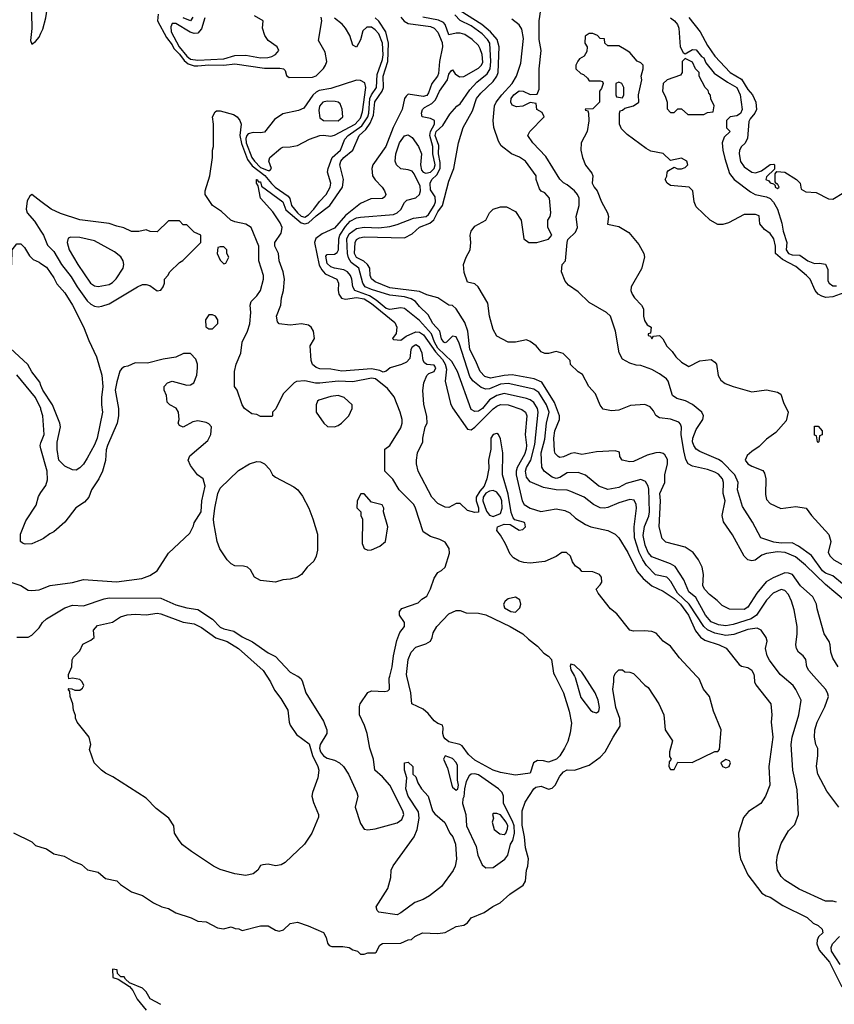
# Model space of a CAD drawing. Header units: inches. Extents: x 1793402 to 1900366, y 320852 to 470679.
# Tile 207 of 256: x 1859885 to 1864298, y 388222 to 393556. Entities that reach past the tile are written whole.
import ezdxf

# ---------------------------------------------------------------- set-up
doc = ezdxf.new("R2010")
doc.units = ezdxf.units.IN
doc.header["$MEASUREMENT"] = 0
for name, color, linetype in [('B8358', 7, 'Continuous'), ('B8359', 7, 'Continuous'), ('B8368', 7, 'Continuous'), ('B8369', 7, 'Continuous')]:
    doc.layers.add(name, color=color, linetype=linetype)

msp = doc.modelspace()

# ---------------------------------------------------------------- linework, layer by layer
at = {"layer": 'B8358', "color": 4, "elevation": 244}
msp.add_lwpolyline([(1859851.6, 389151.6), (1859950, 389102), (1859970, 389082), (1860000, 389073.3)], dxfattribs=at)
at = {"layer": 'B8359', "color": 4}
for points, elevation in [([(1860000, 393873.2), (1859990, 393885.2), (1859970, 393882.7), (1859907, 393790), (1859906.7, 393770), (1859937.1, 393670), (1859948.5, 393590), (1859950.7, 393509.3), (1859944, 393444), (1859950, 393424.7), (1859970, 393438), (1859990, 393461), (1860000, 393482.8)], 252), ([(1860000, 392571.5), (1859950, 392609), (1859938.8, 392601.2), (1859924.4, 392575.6), (1859919.1, 392530), (1859924.9, 392510), (1859964.7, 392464.7), (1860000, 392410.1)], 252), ([(1860000, 391575.3), (1859993.1, 391593.1), (1859950, 391649.3), (1859928.2, 391688.2), (1859810, 391799.3), (1859737.2, 391890), (1859732.7, 391930), (1859745.2, 391970), (1859798, 392042), (1859809.5, 392070), (1859822.9, 392150), (1859842.7, 392230), (1859844, 392310), (1859870, 392342), (1859890, 392342), (1859910, 392322), (1859937.3, 392277.3), (1859957.3, 392257.3), (1859990, 392242.8), (1860000, 392236.1)], 248), ([(1860000, 391445.3), (1859998.7, 391450), (1859969.6, 391510), (1859870, 391632.7)], 252), ([(1860000, 391232.5), (1859995.1, 391250), (1860000, 391263.3)], 252), ([(1860000, 390739.5), (1859950, 390717.2), (1859914.6, 390714.6), (1859900.2, 390720.2), (1859889, 390730), (1859889.2, 390770), (1859917.5, 390842.5), (1859974.2, 390925.8), (1859986, 390974), (1860000, 390994.7)], 252), ([(1859790, 390526), (1859890, 390491.3), (1859930, 390466.8), (1859950, 390464), (1859990, 390467.7), (1860000, 390471.5)], 252), ([(1859870, 390212), (1859930, 390212), (1859950, 390222), (1859990, 390262), (1860000, 390277)], 248)]:
    msp.add_lwpolyline(points, dxfattribs=dict(at, elevation=elevation))
at = {"layer": 'B8368', "color": 4}
for points, elevation in [([(1860000, 389073.3), (1860030, 389064.7), (1860070, 389038), (1860125.4, 389025.4), (1860176.9, 388996.9), (1860219.8, 388979.8), (1860251.1, 388951.1), (1860310, 388938), (1860350, 388904.7), (1860410, 388891.3), (1860430, 388871.3), (1860490, 388831.3), (1860550, 388811.3), (1860610, 388771.3), (1860654, 388750), (1860690, 388742), (1860730, 388718), (1860814, 388690), (1860850, 388672), (1860894, 388670), (1860956, 388636), (1860988.4, 388631.6), (1861030, 388642), (1861052.7, 388632.7), (1861071.6, 388631.6), (1861090, 388622), (1861190, 388646.8), (1861230, 388647.3), (1861270, 388624.9), (1861290, 388619.1), (1861313.6, 388626.4), (1861350, 388661), (1861390, 388666.8), (1861447.9, 388647.9), (1861530, 388611.3), (1861544.9, 388584.9), (1861552.8, 388552.8), (1861561.6, 388541.6), (1861575.9, 388535.9), (1861635.9, 388535.9), (1861670, 388531), (1861690, 388518), (1861714, 388510), (1861730, 388494), (1861750, 388494), (1861770, 388502), (1861810, 388502), (1861815.3, 388504.7), (1861836.4, 388543.6), (1861850, 388552), (1861950, 388554), (1861988.4, 388571.6), (1862007.3, 388572.7), (1862026, 388590), (1862066, 388610), (1862150, 388606.8), (1862190, 388610.7), (1862250, 388644.7), (1862290, 388652), (1862310, 388664.7), (1862330, 388691.3), (1862400.2, 388719.8), (1862447.5, 388752.5), (1862487.2, 388772.8), (1862540.2, 388819.8), (1862612.1, 388867.9), (1862625.2, 388890), (1862629.3, 388950), (1862637.2, 388970), (1862640.9, 389010), (1862625.1, 389070), (1862619.6, 389130), (1862606.5, 389193.5), (1862607, 389270), (1862622.7, 389317.3), (1862669.4, 389390.6), (1862680.9, 389399.1), (1862710, 389404), (1862748.8, 389388.8), (1862770, 389393), (1862785.1, 389410), (1862810, 389458), (1862830, 389482), (1862850, 389492), (1862890, 389491.3), (1862970, 389518), (1863030, 389561), (1863057.2, 389590), (1863099.3, 389670), (1863137.2, 389730), (1863136, 389770), (1863114.5, 389830), (1863097.2, 389930), (1863104, 389970), (1863103.1, 389996.9), (1863104.4, 390000)], 244), ([(1861223.7, 390000), (1861243.7, 389970), (1861264.5, 389924.5), (1861299.2, 389879.2), (1861336.5, 389816.5), (1861343.6, 389750), (1861350, 389735.5), (1861384.2, 389684.2), (1861453, 389633), (1861470.3, 389570), (1861500.3, 389510), (1861504.9, 389490), (1861500.3, 389450), (1861470.3, 389370), (1861467.4, 389350), (1861475.4, 389315.4), (1861504, 389250), (1861503.5, 389236.5), (1861467.3, 389150), (1861427.3, 389090), (1861322.8, 388990), (1861302, 388978), (1861270, 388972), (1861230, 388980.9), (1861201.4, 388978.6), (1861190, 388974), (1861174.8, 388950), (1861150, 388929.3), (1861110, 388920.9), (1861050, 388929.4), (1860970, 388952.7), (1860934, 388970), (1860815.3, 389050), (1860766.8, 389086.8), (1860748.7, 389110), (1860724, 389150), (1860719, 389190), (1860693.2, 389230), (1860623.6, 389283.6), (1860570, 389339), (1860390, 389455.3), (1860350, 389475.3), (1860328.7, 389490), (1860288.7, 389530), (1860263.1, 389603.1), (1860269.4, 389630.6), (1860261.6, 389670), (1860195.3, 389750), (1860187.3, 389772.7), (1860187.3, 389787.3), (1860175.3, 389815.3), (1860172.7, 389850), (1860157.2, 389890), (1860156.4, 389916.4), (1860148, 389930), (1860150, 389934), (1860168, 389932), (1860184, 389924), (1860210, 389923.8), (1860225.8, 389934.2), (1860233, 389950), (1860222.9, 389970), (1860210, 389981.6), (1860171.3, 389988.7), (1860150, 389986), (1860149.2, 390000)], 244), ([(1861391.2, 390000), (1861407.1, 389987.1), (1861414.8, 389974.8), (1861434.8, 389910), (1861530, 389756), (1861547.7, 389710), (1861547.7, 389690), (1861511.8, 389630), (1861508, 389610), (1861514, 389590), (1861530, 389568.4), (1861550, 389556.4), (1861590, 389544.9), (1861618, 389530), (1861638, 389510), (1861666, 389470), (1861711, 389370), (1861716, 389350), (1861702.8, 389290), (1861730, 389202), (1861750, 389171.3), (1861770, 389167.3), (1861810, 389173.4), (1861930, 389204.9), (1861955.6, 389224.4), (1861965.1, 389250), (1861960.7, 389270), (1861889.2, 389410), (1861850, 389454), (1861809, 389490), (1861802, 389550), (1861781.3, 389610), (1861766.6, 389690), (1861752.4, 389732.4), (1861725.1, 389790), (1861725.1, 389834.9), (1861729.5, 389850.5), (1861770, 389911.3), (1861790, 389921), (1861863.1, 389916.9), (1861879, 389921), (1861888, 389930), (1861886.6, 389990), (1861889.3, 390000)], 248), ([(1862785.1, 390000), (1862830.4, 389910), (1862860.4, 389810), (1862873.7, 389746.3), (1862867.1, 389692.9), (1862854.4, 389645.6), (1862836, 389610), (1862810, 389568), (1862792, 389550), (1862750, 389534), (1862721.5, 389541.5), (1862690, 389542.9), (1862668, 389530), (1862650, 389475.3), (1862610, 389469.2), (1862570, 389464.5), (1862490, 389478), (1862450, 389491.6), (1862350, 389544.5), (1862315.6, 389575.6), (1862282, 389622), (1862269.3, 389629.3), (1862210, 389644.2), (1862190, 389660.7), (1862182.4, 389670), (1862176.9, 389690), (1862179.5, 389719.5), (1862174.8, 389734.8), (1862150, 389743.7), (1862130, 389758), (1862097.8, 389797.8), (1862070, 389820.7), (1862009.2, 389850), (1862002.9, 389910), (1861981.8, 390000)], 244), ([(1862889.3, 390000), (1862893.2, 389993.2), (1862925.1, 389885.1), (1862976.8, 389816.8), (1862990, 389806), (1863010, 389801), (1863022, 389810), (1863025.2, 389830), (1863018.7, 389870), (1863002.4, 389910), (1862943.8, 390000)], 248), ([(1863223.5, 390000), (1863270.9, 389950.9), (1863290, 389938), (1863346.8, 389850), (1863374, 389790), (1863381, 389710), (1863421, 389650), (1863404.7, 389590), (1863404.7, 389564.7), (1863414, 389550), (1863403.6, 389536.4), (1863402, 389510), (1863410, 389494), (1863430, 389494), (1863450, 389534), (1863527.3, 389532.7), (1863650, 389592), (1863667.3, 389592.7), (1863676.4, 389603.6), (1863684, 389710), (1863644, 389810), (1863621.2, 389890), (1863589.6, 389929.6), (1863564.8, 389984.8), (1863550.7, 390000)], 244), ([(1863863.1, 390000), (1863865.2, 389970), (1863872.7, 389952.7), (1863954, 389850), (1863959.3, 389790), (1863955.1, 389750), (1863965.1, 389670), (1863942.7, 389510), (1863949.2, 389410), (1863925.2, 389350), (1863899, 389310), (1863832.9, 389267.1), (1863805.6, 389234.4), (1863779.3, 389150), (1863782.7, 389050), (1863789.3, 389010), (1863830, 388924), (1863905.4, 388825.4), (1863929.2, 388810), (1863950, 388802.9), (1864018, 388758), (1864150, 388692.3), (1864182.5, 388662.5), (1864210, 388649), (1864232.7, 388630), (1864236, 388610), (1864212.5, 388587.5), (1864204, 388570), (1864202.7, 388550), (1864215.3, 388515.3), (1864271.3, 388450), (1864337.7, 388317.7)], 236), ([(1864310, 388775.3), (1864290, 388782), (1864250, 388781.2), (1864106.8, 388846.8), (1864030, 388895.3), (1864010, 388915.3), (1863989, 388950), (1863985.2, 388990), (1863989.3, 389030.7), (1864010, 389094), (1864050, 389162), (1864083.1, 389196.9), (1864104, 389250), (1864096, 389384), (1864072.3, 389490), (1864064.5, 389630), (1864069.6, 389670.4), (1864106, 389790), (1864117.2, 389870), (1864090, 389928), (1864074, 389950), (1864015.7, 390000)], 232), ([(1864322, 389290), (1864256.5, 389376.5), (1864209.2, 389470), (1864200.9, 389510), (1864209.2, 389570), (1864208.4, 389608.4), (1864198, 389630), (1864189.4, 389669.4), (1864192.7, 389710), (1864204.5, 389750), (1864245.8, 389834.2), (1864266, 389890), (1864261.2, 389910), (1864249.2, 389930), (1864186.1, 390000)], 228), ([(1864330, 388438), (1864282.7, 388510), (1864279.7, 388530), (1864288, 388550), (1864325.6, 388590)], 232), ([(1860650, 388220.7), (1860592, 388252), (1860570.4, 388290), (1860550.4, 388310), (1860479.6, 388339.6), (1860458, 388358), (1860450, 388371.3), (1860432, 388372), (1860414, 388390), (1860412, 388410), (1860388, 388412), (1860390, 388368), (1860418, 388358), (1860479.3, 388319.3), (1860497.6, 388297.6), (1860521.2, 388250), (1860569, 388190)], 236)]:
    msp.add_lwpolyline(points, dxfattribs=dict(at, elevation=elevation))
for points, elevation in [([(1862190, 389568), (1862181, 389550), (1862202.4, 389502.4), (1862224.9, 389410), (1862230, 389398), (1862250, 389382), (1862258, 389390), (1862262, 389410), (1862256.5, 389436.5), (1862256.6, 389516.6), (1862250, 389532.3), (1862230, 389553.6)], 248), ([(1863710, 389548.7), (1863682, 389530), (1863692, 389510), (1863710, 389504), (1863728, 389510), (1863736, 389530), (1863730, 389542)], 244), ([(1861930, 388708), (1861830, 388722), (1861822, 388730), (1861815.3, 388750), (1861879, 388850), (1861895.3, 388910), (1861897.2, 388950), (1861907.2, 388972.8), (1862021.2, 389130), (1862037.2, 389170), (1862049.5, 389230), (1862045.4, 389265.4), (1861990, 389349.2), (1861976, 389390), (1861982, 389450), (1861969, 389490), (1861968.7, 389531.3), (1861990, 389534), (1862014, 389510), (1862014, 389470), (1862030, 389454), (1862042, 389422), (1862062, 389390), (1862098, 389350), (1862121, 389270), (1862133.7, 389253.7), (1862187.1, 389207.1), (1862214.8, 389150), (1862230.6, 389130), (1862244.9, 389090), (1862250.4, 389009.6), (1862244, 388970), (1862233.2, 388946.8), (1862170, 388861.2), (1862104.7, 388810), (1862070.5, 388789.5), (1862025.2, 388774.8), (1861950, 388718)], 244), ([(1862350, 389471.1), (1862330.4, 389469.6), (1862319.5, 389460.5), (1862303, 389430), (1862293.4, 389390), (1862290, 389346), (1862284.7, 389335.3), (1862284, 389310), (1862300.7, 389250), (1862305.5, 389190), (1862356.7, 389076.7), (1862366.8, 389030), (1862390, 388978), (1862410, 388961), (1862450, 388962.8), (1862511.9, 389008.1), (1862529.4, 389030.6), (1862544.2, 389090), (1862556.4, 389110), (1862565.3, 389150), (1862564.2, 389190), (1862555.2, 389215.2), (1862505.1, 389310), (1862505.2, 389350), (1862499, 389370), (1862479, 389390), (1862370, 389465.1)], 248), ([(1862470, 389257), (1862450, 389255.3), (1862446, 389250), (1862450.7, 389230.7), (1862444.9, 389210), (1862454.9, 389170), (1862485.3, 389145.3), (1862510, 389141.6), (1862518.4, 389150), (1862527, 389173), (1862528.4, 389190), (1862519.8, 389210), (1862490, 389249.6)], 252)]:
    msp.add_lwpolyline(points, close=True, dxfattribs=dict(at, elevation=elevation))
at = {"layer": 'B8369', "color": 4}
for points, elevation in [([(1860000, 393482.8), (1860010, 393504.7), (1860026.3, 393566.3), (1860038.4, 393650), (1860039.5, 393690), (1860027.2, 393767.2), (1860026.8, 393806.8), (1860002.7, 393870), (1860000, 393873.2)], 252), ([(1864319, 390050), (1864290, 390098), (1864279.3, 390130), (1864276, 390170), (1864270, 390188), (1864242, 390230), (1864204.1, 390364.1), (1864200.9, 390390), (1864182, 390430), (1864113.6, 390490), (1864071.5, 390550), (1864050, 390558.9), (1864030, 390559.7), (1863966.4, 390533.6), (1863928.1, 390511.9), (1863877.6, 390450), (1863830, 390373.2), (1863810, 390360.9), (1863730, 390363.7), (1863690, 390382.7), (1863663.7, 390410), (1863621.8, 390441.8), (1863596.3, 390470), (1863585.6, 390490), (1863589.5, 390550), (1863580.9, 390590), (1863562.7, 390630), (1863532.7, 390670), (1863490, 390699.3), (1863385.6, 390725.6), (1863365.6, 390745.6), (1863349.5, 390809.5), (1863355.6, 390950), (1863353.3, 390990), (1863379.6, 391050), (1863378.9, 391090), (1863394.5, 391150), (1863393.8, 391173.8), (1863379.1, 391199.1), (1863370, 391207), (1863351.7, 391211.7), (1863330, 391209.6), (1863283.1, 391196.9), (1863210, 391163.7), (1863190, 391161.2), (1863148, 391170), (1863135.3, 391190), (1863134, 391214), (1863110, 391221.2), (1863010, 391215.1), (1862930, 391200.9), (1862889.4, 391209.4), (1862870, 391207), (1862830, 391187.6), (1862810, 391185.6), (1862801.2, 391190), (1862786.3, 391206.3), (1862781.3, 391221.3), (1862779.1, 391290), (1862784.4, 391330), (1862808.2, 391390), (1862808.4, 391410), (1862782.4, 391482.4), (1862713.2, 391593.2), (1862670.9, 391610.9), (1862551.9, 391631.9), (1862510, 391629.8), (1862434.9, 391614.9), (1862403.7, 391623.7), (1862378.4, 391650), (1862354.7, 391710), (1862323.1, 391770), (1862312.4, 391870), (1862296.8, 391916.8), (1862250, 391989.3), (1862230, 392009), (1862209.3, 392009.3), (1862150, 392049.6), (1862090, 392066.6), (1862050, 392083.8), (1861890, 392104.5), (1861810, 392136.3), (1861790, 392153.2), (1861783.5, 392170), (1861781.3, 392210), (1861769.7, 392230), (1861748.2, 392248.2), (1861708.6, 392268.6), (1861697.7, 392290), (1861702.6, 392350), (1861710, 392364.9), (1861725.5, 392374.5), (1861750, 392380.3), (1861970, 392374.9), (1862010, 392397.1), (1862050, 392432.2), (1862105.9, 392454.1), (1862128, 392472), (1862150, 392514.9), (1862175.1, 392550), (1862210, 392682), (1862237.2, 392750), (1862261.6, 392890), (1862287.1, 392972.9), (1862337.6, 393062.4), (1862359.7, 393130), (1862382.2, 393157.8), (1862450, 393222.4), (1862469.7, 393250), (1862477.3, 393270), (1862482.7, 393410), (1862471.1, 393450), (1862435.1, 393490), (1862388.2, 393530), (1862270, 393605.1)], 224), ([(1864341.2, 390501.2), (1864290, 390544.5), (1864250, 390558.7), (1864234.5, 390570), (1864174, 390654), (1864104, 390704), (1864070, 390721.6), (1864010, 390721.1), (1863970, 390726.3), (1863899, 390750), (1863854.5, 390834.5), (1863799.4, 390919.4), (1863772.3, 391010), (1863776, 391050), (1863759.6, 391090), (1863690, 391160.7), (1863670, 391174.5), (1863570, 391217.2), (1863549.7, 391229.7), (1863536, 391250), (1863529.7, 391270), (1863532, 391290), (1863550, 391336), (1863586, 391390), (1863589.3, 391410), (1863579.3, 391430), (1863530, 391472.3), (1863491.7, 391491.7), (1863445.1, 391505.1), (1863421.2, 391521.2), (1863398, 391598), (1863389, 391610), (1863350, 391637.2), (1863310, 391661.2), (1863250, 391684), (1863224.7, 391684.7), (1863190, 391695.3), (1863150, 391718), (1863132.1, 391752.1), (1863111.6, 391870), (1863085.2, 391950), (1863064, 391970), (1862970, 392025.2), (1862910, 392082), (1862858, 392118), (1862840.2, 392140.2), (1862819, 392190), (1862824, 392230), (1862842, 392250), (1862849.6, 392350), (1862854.8, 392365.2), (1862895.3, 392404.7), (1862906.6, 392430), (1862899.5, 392490), (1862915.1, 392550), (1862915.1, 392590), (1862906.6, 392610), (1862889.3, 392630), (1862850, 392662.7), (1862830, 392672.7), (1862810, 392693.2), (1862734.7, 392814.7), (1862665.2, 392890), (1862638, 392930), (1862648.9, 392951.1), (1862726, 393030), (1862714.6, 393054.6), (1862686, 393070), (1862682, 393102), (1862650, 393108), (1862611.1, 393088.9), (1862575.3, 393084.7), (1862552.9, 393092.9), (1862544.5, 393110), (1862547.6, 393130), (1862562, 393150), (1862590, 393170.4), (1862612, 393170), (1862650, 393152), (1862687.3, 393152.7), (1862699.3, 393180.7), (1862698.4, 393290), (1862709.4, 393390), (1862698.7, 393450), (1862698.4, 393550), (1862707, 393610)], 212), ([(1860634, 393586), (1860631.3, 393550), (1860679.6, 393459.6), (1860710, 393420.5), (1860720.1, 393400.1), (1860750, 393370.2), (1860775, 393335), (1860797.6, 393317.6), (1860830, 393306.9), (1860850, 393305.8), (1860910, 393312.4), (1860990, 393310.2), (1861050, 393317.3), (1861210, 393294.6), (1861293.4, 393293.4), (1861314, 393290), (1861322, 393282), (1861330, 393254), (1861343.6, 393243.6), (1861470, 393244.7), (1861490, 393252), (1861530, 393292), (1861542, 393310), (1861548, 393330), (1861540.2, 393380.2), (1861503.1, 393443.1), (1861521.6, 393550), (1861517, 393570)], 252), ([(1860887.1, 393567.1), (1860870, 393506.6), (1860850, 393484.2), (1860830, 393481.1), (1860808.2, 393488.2), (1860730, 393536.4), (1860710, 393535.1), (1860702.9, 393517.1), (1860705.2, 393490), (1860749.2, 393409.2), (1860790, 393358.9), (1860810, 393343), (1860850, 393336.8), (1860990, 393344.5), (1861050, 393362.4), (1861110, 393363.6), (1861190, 393350.3), (1861228, 393352), (1861250, 393357.1), (1861270, 393368.2), (1861287.6, 393390), (1861279.7, 393410), (1861230, 393443), (1861212.3, 393470), (1861200.5, 393510), (1861204, 393550), (1861156.6, 393576.6)], 256), ([(1860822, 393570), (1860810.3, 393549.7), (1860770, 393566.6)], 252), ([(1861889.3, 390000), (1861902.9, 390050), (1861909.5, 390110.5), (1861927, 390193), (1861943.7, 390236.3), (1861968.7, 390270), (1861968.7, 390290), (1861942, 390330), (1861942, 390350), (1861954, 390366), (1862043.1, 390396.9), (1862063.1, 390416.9), (1862090, 390434), (1862110, 390474), (1862129.1, 390530.9), (1862150, 390562), (1862170, 390572), (1862188.9, 390591.1), (1862213.6, 390666.4), (1862211.5, 390691.5), (1862190, 390725.2), (1862160.9, 390740.9), (1862110, 390757.2), (1862070, 390782), (1862029.4, 390910), (1862019.3, 390930), (1861940.9, 391010), (1861906.8, 391066.8), (1861862, 391110), (1861862, 391230), (1861889.5, 391250.5), (1861950, 391344.7), (1861957, 391370), (1861956.2, 391390), (1861946.3, 391430), (1861912.7, 391512.7), (1861877.7, 391557.7), (1861811.4, 391611.4), (1861790, 391614.8), (1861690, 391594.7), (1861610, 391598.3), (1861510, 391586.6), (1861487, 391587), (1861430, 391600.7), (1861384, 391596), (1861370.9, 391589.1), (1861311.1, 391528.9), (1861271.6, 391448.4), (1861254, 391430), (1861254, 391410), (1861250, 391406), (1861190, 391406), (1861170, 391418), (1861142, 391422), (1861102, 391450), (1861089, 391470), (1861062, 391550), (1861049.2, 391570), (1861049, 391651), (1861058, 391690), (1861082, 391750), (1861089.2, 391810), (1861119.3, 391870), (1861131.9, 391908.1), (1861137.2, 391970), (1861134, 392010), (1861139, 392030), (1861170, 392061), (1861189.2, 392090), (1861205.2, 392150), (1861205.2, 392170), (1861179.5, 392250), (1861179.5, 392330), (1861139, 392430), (1861109.5, 392449.5), (1861050, 392460.9), (1861029, 392470), (1860977.2, 392517.2), (1860929, 392550), (1860888.7, 392610), (1860888.7, 392630), (1860914, 392710), (1860929, 392810), (1860929.1, 392849.1), (1860934, 392870), (1860934, 392990), (1860928.7, 393030), (1860943.1, 393056.9), (1860950, 393062), (1860970, 393062), (1861042, 393042), (1861062, 393030), (1861078, 393010), (1861084.7, 392990), (1861076.5, 392930), (1861085.4, 392885.4), (1861119.1, 392799.1), (1861144, 392764), (1861212.8, 392712.8), (1861248.4, 392668.4), (1861269.5, 392649.5), (1861339.8, 392599.8), (1861347.8, 392587.8), (1861357.5, 392550), (1861390, 392509.3), (1861410, 392493), (1861430, 392486.7), (1861450, 392499.6), (1861478.9, 392530), (1861508, 392572), (1861544.5, 392610), (1861567, 392650), (1861569.3, 392670), (1861552.3, 392730), (1861555.1, 392750), (1861578, 392810), (1861622, 392850), (1861646.3, 392910), (1861664.7, 392930), (1861738.9, 392981.1), (1861770.6, 393030), (1861775.9, 393050), (1861781.7, 393130), (1861789.9, 393150.1), (1861817.6, 393190), (1861821.1, 393258.9), (1861850, 393340.7), (1861854.5, 393365.5), (1861850.7, 393430), (1861830, 393479.6), (1861810, 393502.4), (1861790, 393515.6), (1861764.7, 393515.3), (1861743.8, 393496.2), (1861730, 393448), (1861708.4, 393408.4), (1861690, 393418), (1861674, 393470), (1861649.2, 393510), (1861631.7, 393531.7), (1861590, 393564)], 248), ([(1863550.7, 390000), (1863458.6, 390098.6), (1863410, 390162.7), (1863369.6, 390189.6), (1863332.5, 390232.5), (1863310, 390241.2), (1863270, 390246), (1863210, 390244), (1863189.3, 390249.3), (1863118.6, 390338.6), (1863085.6, 390365.6), (1863018, 390450), (1863008, 390472), (1863030, 390494), (1863038, 390510), (1863036.4, 390536.4), (1863026, 390550), (1862990, 390566), (1862930, 390568), (1862920.4, 390580.4), (1862896.4, 390596.4), (1862880.2, 390620.2), (1862868.7, 390650), (1862846, 390670), (1862822, 390670), (1862790, 390649), (1862730, 390621.2), (1862650, 390612.7), (1862615.1, 390615.1), (1862590, 390622.7), (1862560.5, 390640.5), (1862541, 390661), (1862517.2, 390717.2), (1862490, 390764), (1862469, 390790), (1862473.2, 390810), (1862510, 390824.4), (1862541.6, 390821.6), (1862590, 390790.4), (1862610, 390794.4), (1862624.2, 390810), (1862621.6, 390830), (1862614.7, 390834.7), (1862567.5, 390847.5), (1862557.7, 390857.7), (1862546.3, 390886.3), (1862530, 390985.2), (1862499.8, 391090), (1862501.2, 391210), (1862490, 391286), (1862478, 391310), (1862470, 391314), (1862450, 391309), (1862437.3, 391290), (1862436.3, 391230), (1862424.9, 391170), (1862425.2, 391125.2), (1862415.8, 391070), (1862400.3, 391030), (1862376.8, 391003.2), (1862358, 390970), (1862357, 390950), (1862370, 390911.3), (1862370, 390888.7), (1862350, 390886), (1862310, 390897.2), (1862270, 390935.3), (1862250, 390935.3), (1862210, 390914), (1862190, 390915.3), (1862150, 390935.3), (1862117.2, 390970), (1862044, 391110), (1862034, 391150), (1862034, 391170), (1862039, 391210), (1862069, 391270), (1862069.2, 391290), (1862082, 391350), (1862092.7, 391370), (1862090, 391406), (1862074, 391474), (1862067.8, 391547.8), (1862073.6, 391590), (1862091.1, 391628.9), (1862100.8, 391639.2), (1862130, 391650.7), (1862139.7, 391670), (1862130, 391684.5), (1862090, 391689), (1862078.3, 391698.3), (1862069.6, 391710), (1862064.8, 391750), (1862050, 391782.3), (1862030, 391795.2), (1862010, 391783), (1862004.2, 391770), (1861998.4, 391721.6), (1861979.7, 391700.3), (1861952.3, 391687.7), (1861890.7, 391670), (1861870, 391652.7), (1861853, 391647), (1861835.2, 391655.2), (1861790, 391664.4), (1861630, 391653), (1861570, 391662.4), (1861510, 391665.1), (1861490, 391672.7), (1861470, 391689.2), (1861463.7, 391710), (1861458.7, 391790), (1861480.9, 391830), (1861476, 391870), (1861464, 391890), (1861450, 391901.2), (1861410.9, 391909.1), (1861350, 391902), (1861290, 391908), (1861280.4, 391920.4), (1861275.3, 391950), (1861299.3, 392010), (1861303.7, 392050), (1861314.5, 392090), (1861319.3, 392150), (1861312.7, 392190), (1861289.5, 392250), (1861286, 392290), (1861267.3, 392330), (1861266.3, 392350), (1861300.5, 392399.5), (1861306.2, 392430), (1861296.2, 392456.2), (1861255.6, 392515.6), (1861189.2, 392590), (1861176.4, 392656.4), (1861168, 392670), (1861168, 392690), (1861172, 392690), (1861178, 392678), (1861190, 392678), (1861194.8, 392654.8), (1861310, 392570.4), (1861326.8, 392526.8), (1861410, 392455.5), (1861430, 392451.1), (1861450, 392456.2), (1861490, 392493.4), (1861565.1, 392550), (1861634, 392650), (1861638.5, 392690), (1861618.4, 392770), (1861624.5, 392790), (1861641.5, 392810), (1861689.7, 392850), (1861724, 392930), (1861759.2, 392960.8), (1861783.9, 392996.1), (1861801.3, 393038.7), (1861808.7, 393111.3), (1861847.9, 393170), (1861854.8, 393190), (1861852.9, 393250), (1861879.4, 393330), (1861882.4, 393430), (1861868.7, 393490), (1861830, 393548), (1861810, 393566.9)], 244), ([(1861949.3, 393570), (1861967.7, 393547.7), (1861990, 393535.1), (1862110, 393519.3), (1862130.6, 393510.6), (1862149.1, 393489.1), (1862173.6, 393433.6), (1862176, 393410), (1862159.4, 393330), (1862154.2, 393265.8), (1862148, 393250), (1862117.7, 393210), (1862099.8, 393160.2), (1862090, 393145.3), (1862070, 393140.2), (1861990, 393152.4), (1861977.6, 393142.4), (1861969.5, 393130), (1861956, 393070), (1861907.2, 392972.8), (1861867.6, 392870), (1861798, 392770), (1861792.3, 392750), (1861796, 392710), (1861810, 392689), (1861849, 392650), (1861861.2, 392630), (1861868.7, 392610), (1861863.1, 392596.9), (1861850, 392587.3), (1861786.4, 392586.4), (1861730, 392561.6), (1861650, 392495.6), (1861590, 392426.3), (1861524.1, 392395.9), (1861488.3, 392371.7), (1861480.9, 392350), (1861507, 392227), (1861520.7, 392200.7), (1861540.3, 392180.3), (1861602.7, 392150), (1861611.8, 392130), (1861609.4, 392090), (1861614, 392070), (1861628.3, 392048.3), (1861650, 392041.7), (1861710, 392050.6), (1861750, 392044.9), (1861790, 392019.4), (1861916.1, 391916.1), (1861928.4, 391890), (1861923.3, 391856.7), (1861904, 391830), (1861910, 391824), (1861950, 391820.9), (1861978.3, 391841.7), (1862030, 391865.6), (1862050, 391863.5), (1862072.4, 391850), (1862137.6, 391757.6), (1862175.1, 391715.1), (1862189.3, 391690), (1862196.3, 391663.7), (1862190, 391598), (1862218, 391478), (1862230, 391454), (1862310, 391339), (1862330, 391335.1), (1862350, 391349.6), (1862450, 391448), (1862470, 391463.5), (1862490, 391471.1), (1862530, 391469.7), (1862604.4, 391444.4), (1862624.5, 391430), (1862632.8, 391410), (1862623.1, 391310), (1862630.8, 391250.8), (1862628.8, 391230), (1862618.5, 391201.5), (1862580.3, 391130), (1862574.6, 391110), (1862574.8, 391090), (1862606.8, 390950), (1862618, 390930), (1862650.5, 390909.5), (1862707.7, 390892.3), (1862790, 390907), (1862837.5, 390897.5), (1862864.8, 390884.8), (1862895.9, 390855.9), (1862950, 390820.9), (1862978, 390810), (1863070, 390789.4), (1863110, 390769.3), (1863130, 390749.2), (1863178.4, 390670), (1863230, 390567), (1863261.6, 390530), (1863308.9, 390488.9), (1863370, 390460.7), (1863430, 390420.9), (1863464.4, 390390), (1863508, 390330), (1863546.4, 390246.4), (1863572.2, 390212.2), (1863595.4, 390195.4), (1863674, 390170), (1863711.3, 390151.3), (1863782.5, 390062.5), (1863795.1, 390055.1), (1863830, 390047.6), (1863850, 390032), (1863862.4, 390010), (1863863.1, 390000)], 236), ([(1864015.7, 390000), (1864004, 390010), (1863946.8, 390086.8), (1863934, 390110), (1863924, 390150), (1863934, 390190), (1863928.7, 390210), (1863902, 390250), (1863879.5, 390259.5), (1863830, 390252.8), (1863753.8, 390226.2), (1863710, 390220.4), (1863650, 390232.3), (1863611.5, 390251.5), (1863590, 390269.7), (1863510.5, 390390.5), (1863448.6, 390450), (1863412.9, 390512.9), (1863398.4, 390530), (1863390, 390536.9), (1863328.5, 390548.5), (1863280.3, 390600.3), (1863259.8, 390630), (1863240.9, 390670), (1863215.1, 390750), (1863212.8, 390810), (1863226, 390910), (1863225.1, 390930), (1863213.1, 390953.1), (1863190, 390957), (1863130, 390939.5), (1863070, 390914.5), (1863050, 390909.6), (1863030, 390912), (1862994, 390930), (1862942, 390970), (1862870, 391000.9), (1862850, 391007), (1862790, 391009.6), (1862722, 391022), (1862650, 391053.2), (1862630, 391079), (1862624.2, 391110), (1862629.7, 391130), (1862653.6, 391170), (1862674.6, 391254.6), (1862692.8, 391430), (1862689.7, 391450), (1862670, 391482), (1862650, 391496.9), (1862630, 391504.7), (1862510, 391531.2), (1862470, 391520.4), (1862430, 391498), (1862392.2, 391450), (1862370, 391435.1), (1862350, 391434), (1862330, 391444.5), (1862255.6, 391650), (1862224.8, 391704.8), (1862150, 391777.8), (1862131.4, 391810), (1862115.4, 391855.4), (1862050, 391926.6), (1861970, 391991.2), (1861950, 391996.3), (1861890, 391985.6), (1861870, 391991.8), (1861816.5, 392036.5), (1861780, 392060), (1861700.9, 392090), (1861689.6, 392110), (1861684.7, 392150), (1861676.3, 392170), (1861660.7, 392190), (1861641.5, 392201.5), (1861589.3, 392210), (1861570, 392218.3), (1861550, 392236), (1861543.8, 392276.2), (1861550, 392284), (1861590, 392285.7), (1861605.3, 392294.7), (1861612.6, 392310), (1861613.1, 392370), (1861618.5, 392390), (1861650, 392437), (1861675.8, 392464.2), (1861710, 392483.1), (1861730, 392487.2), (1861910, 392502), (1861930, 392510.4), (1861950, 392528), (1861970, 392566.8), (1861982, 392578), (1862030, 392591.8), (1862049.7, 392610), (1862056.8, 392630), (1862054.8, 392654.8), (1862022, 392722), (1862010, 392735.1), (1861990, 392742.7), (1861949.3, 392749.3), (1861925.2, 392770), (1861919.3, 392790), (1861922, 392830), (1861942.9, 392890), (1861970, 392927.7), (1861990, 392933), (1862010, 392918.4), (1862045.3, 392870), (1862062, 392830), (1862055.6, 392770), (1862060.5, 392740.5), (1862070.2, 392730.2), (1862084.6, 392724.6), (1862110.9, 392730), (1862130.4, 392749.6), (1862134.9, 392770), (1862122.5, 392830), (1862122.9, 392870), (1862105.6, 392930), (1862109.2, 392950.8), (1862131.9, 392990), (1862132.4, 393010), (1862110, 393022), (1862065.2, 393030), (1862062, 393050), (1862067.3, 393070), (1862078.3, 393081.7), (1862117.4, 393102.6), (1862137.4, 393122.6), (1862158.4, 393170), (1862201.3, 393230), (1862210, 393262), (1862221.2, 393278.8), (1862230, 393284.7), (1862243.8, 393263.8), (1862266.7, 393246.7), (1862290, 393248.2), (1862370, 393294.4), (1862385.6, 393310), (1862392.9, 393327.1), (1862390, 393368.7), (1862379.1, 393399.1), (1862370, 393416), (1862336, 393450), (1862295.5, 393475.5), (1862270, 393483.5), (1862250, 393484.2), (1862210, 393474), (1862189.7, 393529.7), (1862181.2, 393541.2), (1862153.2, 393553.2), (1862069.4, 393570)], 232), ([(1864186.1, 390000), (1864159, 390030), (1864149.2, 390050), (1864144, 390090), (1864129, 390110), (1864104, 390130), (1864093.2, 390150), (1864089.3, 390170), (1864097.2, 390230), (1864096, 390270), (1864079.6, 390359.6), (1864066.6, 390406.6), (1864050, 390442), (1864030, 390464), (1864010, 390469.2), (1863966.8, 390450), (1863930, 390412.7), (1863875.8, 390330), (1863847.3, 390310), (1863750, 390279.7), (1863710, 390272.8), (1863670, 390278.3), (1863630, 390294.7), (1863599.7, 390330), (1863546.7, 390426.7), (1863510, 390457.2), (1863482.4, 390522.4), (1863435.1, 390595.1), (1863410, 390609.5), (1863310, 390647.3), (1863289.7, 390670), (1863272.6, 390710), (1863262.9, 390762.9), (1863268.7, 390811.3), (1863292.5, 390867.5), (1863296.3, 390890), (1863293.4, 391013.4), (1863289.6, 391029.6), (1863274.5, 391054.5), (1863250, 391066), (1863170, 391043.7), (1863130, 391022.9), (1863070, 391012), (1863021.2, 391030), (1862950, 391089.3), (1862910, 391103.7), (1862850, 391102), (1862810, 391077), (1862790, 391071.8), (1862770, 391078.4), (1862726, 391110), (1862713, 391133), (1862708.7, 391210), (1862730, 391284.7), (1862738.9, 391370), (1862752.4, 391430), (1862738.5, 391470), (1862696.2, 391536.2), (1862670, 391555.4), (1862530, 391585.7), (1862490, 391581.5), (1862430, 391556.9), (1862410, 391554.3), (1862384.4, 391564.4), (1862339.6, 391599.6), (1862323.1, 391623.1), (1862264.9, 391804.9), (1862250, 391839), (1862230, 391841.2), (1862196, 391810), (1862190, 391806.6), (1862182, 391810), (1862170, 391828), (1862160.5, 391870), (1862122.4, 391910), (1862097.7, 391957.7), (1862050, 392002.7), (1862029.7, 392029.7), (1862005.1, 392045.1), (1861970, 392055.6), (1861890, 392064.2), (1861790, 392094.2), (1861756.9, 392110), (1861744.4, 392130), (1861722.4, 392210), (1861681.2, 392241.2), (1861665.8, 392265.8), (1861660.3, 392290), (1861656.4, 392370), (1861670, 392397), (1861710, 392426), (1861750, 392432.7), (1861830, 392428.9), (1861890, 392436.5), (1861930, 392447), (1862018, 392482), (1862086, 392490), (1862098.5, 392501.5), (1862129.8, 392550), (1862137.7, 392570), (1862136.2, 392596.2), (1862110, 392635.3), (1862107.6, 392670), (1862117.6, 392690), (1862144, 392716), (1862162.3, 392750), (1862162, 392782), (1862152.7, 392830), (1862154.6, 392874.6), (1862134.5, 392930), (1862141.4, 392950), (1862176.4, 392983.6), (1862214.8, 393045.2), (1862252.3, 393087.7), (1862270, 393101), (1862323.9, 393176.1), (1862361.8, 393218.2), (1862416.3, 393263.7), (1862433.3, 393290), (1862436.8, 393330), (1862430.9, 393430), (1862419.1, 393450), (1862390, 393479.1), (1862330, 393524), (1862270, 393552.8), (1862242.7, 393582.7)], 228), ([(1864362, 390402), (1864250, 390495.8), (1864142.2, 390602.2), (1864086.9, 390646.9), (1864030.7, 390670.7), (1863990, 390673.1), (1863930, 390664.7), (1863905.2, 390654.8), (1863869.4, 390629.4), (1863850, 390624.5), (1863829, 390630), (1863809.2, 390650), (1863746.3, 390766.3), (1863696.5, 390836.5), (1863689.4, 390870), (1863705.6, 390950), (1863695.6, 390990), (1863697.6, 391050), (1863691.6, 391070), (1863670, 391094), (1863650, 391105.6), (1863610, 391119.6), (1863530, 391137.6), (1863506.6, 391150), (1863493.9, 391173.9), (1863481.6, 391221.6), (1863468.3, 391310), (1863469.6, 391349.6), (1863464.8, 391364.8), (1863455.6, 391375.6), (1863410, 391392.3), (1863350, 391399.5), (1863330, 391412.3), (1863317.8, 391437.8), (1863299.8, 391459.8), (1863271.4, 391471.4), (1863193, 391467), (1863130, 391440.9), (1863090, 391437.2), (1863046.3, 391446.3), (1863030, 391468), (1863004, 391530), (1862968.7, 391570), (1862933.6, 391633.6), (1862910, 391648), (1862868.9, 391688.9), (1862866, 391710), (1862828.9, 391748.9), (1862790, 391759), (1862750, 391748.7), (1862730, 391748.7), (1862710, 391758), (1862682, 391790), (1862650, 391814), (1862630, 391822), (1862570, 391809), (1862530, 391809.2), (1862470, 391842), (1862450, 391878), (1862429.7, 391949.7), (1862421.2, 392021.2), (1862369, 392110), (1862350, 392125.2), (1862310, 392135.3), (1862292.5, 392187.5), (1862289.7, 392230.3), (1862302.7, 392270), (1862325.2, 392310), (1862329.3, 392350), (1862324.5, 392390), (1862329.5, 392410), (1862350, 392438.8), (1862409.2, 392470.8), (1862429.3, 392510), (1862450, 392530.6), (1862490, 392542.8), (1862522, 392542), (1862570, 392518), (1862601, 392470), (1862616, 392370), (1862642, 392350), (1862686, 392350), (1862750, 392367.3), (1862768, 392390), (1862746, 392430), (1862746, 392470), (1862758, 392490), (1862762, 392510), (1862755.3, 392590), (1862730, 392618), (1862710, 392628), (1862700.2, 392640.2), (1862682, 392690), (1862682, 392710), (1862624, 392790), (1862591.5, 392811.5), (1862549.7, 392829.7), (1862493, 392873), (1862477.6, 392897.6), (1862453.1, 392973.1), (1862449.7, 393009.7), (1862456.9, 393090), (1862465.4, 393110), (1862496, 393150), (1862552.6, 393210), (1862575.1, 393250), (1862599.1, 393320.9), (1862613.8, 393453.8), (1862605.1, 393505.1), (1862590, 393529), (1862550, 393559)], 216), ([(1863410, 393566.7), (1863432.7, 393550), (1863448.2, 393530), (1863455.8, 393510), (1863462.8, 393410), (1863479.6, 393379.6), (1863490, 393372), (1863530, 393394.8), (1863550, 393394), (1863577.3, 393357.3), (1863590, 393350.7), (1863602.5, 393322.5), (1863647.1, 393267.1), (1863718.7, 393218.7), (1863770.3, 393190), (1863786.8, 393150), (1863798.8, 393070), (1863790, 393048.7), (1863770, 393035.3), (1863734, 393030), (1863714, 393010), (1863714, 392970), (1863734, 392950), (1863700.7, 392919.3), (1863690.7, 392889.3), (1863693.4, 392850), (1863704.1, 392804.1), (1863730, 392722.8), (1863754.8, 392690), (1863843.4, 392623.4), (1863868.8, 392608.8), (1863930, 392597.1), (1863950, 392587.7), (1863968.7, 392568.7), (1863990.4, 392530), (1864014, 392454), (1864020.3, 392410), (1864039.6, 392350), (1864036.1, 392310), (1864048.8, 392290), (1864070, 392283.2), (1864110, 392280.3), (1864154.8, 392250), (1864190, 392236.3), (1864217.3, 392237.3), (1864250, 392231.3), (1864262.5, 392202.5), (1864262.6, 392142.6), (1864268.9, 392128.9), (1864290, 392114.9), (1864310, 392114.4)], 212), ([(1863509, 393569), (1863570.5, 393490), (1863610, 393416.3), (1863650, 393358.4), (1863732.7, 393270), (1863795.2, 393235.2), (1863830, 393177.6), (1863854.9, 393150), (1863873, 393110), (1863875.8, 393070), (1863867, 393050), (1863841, 393019), (1863835.2, 393004.8), (1863827.3, 392912.7), (1863813.5, 392886.5), (1863795.5, 392870), (1863783.8, 392850), (1863782.4, 392830), (1863788.9, 392788.9), (1863810, 392759.1), (1863850, 392730.7), (1863870, 392726.8), (1863903.1, 392736.9), (1863950, 392771.3), (1863970, 392774), (1863974, 392770), (1863974, 392746), (1863930, 392706), (1863926, 392690), (1863942.8, 392682.8), (1863950, 392672), (1863967.3, 392667.3), (1863978, 392658), (1863978, 392650), (1863990, 392642.8), (1863999, 392650), (1863990, 392668), (1863986, 392666), (1863978, 392678), (1863978, 392722), (1863986, 392734), (1864028.7, 392731.3), (1864092, 392690), (1864112, 392670), (1864118, 392638), (1864143.6, 392623.6), (1864199.6, 392619.6), (1864266.8, 392586.8), (1864290, 392584.7), (1864350, 392621)], 216), ([(1864350, 392076.9), (1864290, 392054.6), (1864252.2, 392052.2), (1864230, 392058), (1864210.3, 392070.3), (1864193.4, 392090), (1864166.8, 392150), (1864146.8, 392170), (1864090, 392219.1), (1864017.2, 392257.2), (1863978.8, 392290), (1863979.1, 392330), (1863970.4, 392370), (1863950, 392398), (1863919.6, 392419.6), (1863894, 392450), (1863890, 392494), (1863870, 392502), (1863810, 392502), (1863724.7, 392455.3), (1863692.9, 392447.1), (1863667.5, 392447.5), (1863624.7, 392470), (1863550, 392542), (1863538, 392570), (1863531, 392630), (1863511.3, 392650), (1863410, 392658), (1863392, 392670), (1863382, 392690), (1863391.1, 392708.9), (1863392, 392730), (1863399.6, 392740.4), (1863430, 392758), (1863449, 392749), (1863470, 392749), (1863490, 392755.3), (1863504.7, 392770), (1863498, 392790), (1863470, 392806), (1863410, 392794), (1863370, 392832), (1863303.5, 392843.5), (1863278, 392858), (1863175.3, 392935.3), (1863145.4, 392965.4), (1863134, 392990), (1863134, 393050), (1863138, 393062), (1863150, 393066), (1863162, 393078), (1863210, 393089), (1863238, 393110), (1863236, 393150), (1863254.8, 393230), (1863251.3, 393250), (1863262, 393290), (1863262, 393310), (1863250, 393322), (1863230, 393332), (1863190, 393378), (1863170, 393391.3), (1863130, 393414), (1863070, 393414), (1863054, 393430), (1863052.7, 393452.7), (1863030, 393454), (1863014, 393470), (1862990, 393482), (1862970, 393482), (1862947.3, 393467.3), (1862946, 393430), (1862958, 393410), (1862956.4, 393383.6), (1862942, 393358), (1862916.4, 393343.6), (1862908.4, 393331.6), (1862898, 393310), (1862898, 393290), (1862924.7, 393264.7), (1862939, 393259), (1862960.4, 393240.4), (1862970, 393226), (1863030, 393226), (1863042, 393222), (1863046, 393210), (1863036.4, 393183.6), (1863026, 393170), (1863026, 393110), (1862990, 393074), (1862948.4, 393071.6), (1862950, 393066), (1862962, 393062), (1862966, 393050), (1862968, 393008), (1862959, 392950), (1862926, 392890), (1862925.2, 392850), (1862933.2, 392810), (1862949.3, 392769.3), (1862984.7, 392724.7), (1862989, 392710), (1862986.6, 392670), (1862996, 392650), (1863012.7, 392630), (1863037.2, 392570), (1863069.2, 392510), (1863074, 392490), (1863069.3, 392449.3), (1863130, 392435.3), (1863184.1, 392404.1), (1863238.9, 392338.9), (1863265.2, 392290), (1863269.2, 392270), (1863253.2, 392206.8), (1863198, 392110), (1863195.3, 392090), (1863202, 392070), (1863215.3, 392050), (1863254, 392010), (1863264, 391990), (1863264, 391950), (1863270, 391926), (1863283.1, 391903.1), (1863306, 391890), (1863302, 391858), (1863290, 391854), (1863290, 391846), (1863302, 391842), (1863310, 391828), (1863318, 391842), (1863350, 391846), (1863368.4, 391828.4), (1863390, 391788), (1863419.3, 391759.3), (1863439, 391730), (1863470, 391702), (1863510, 391678), (1863570, 391708), (1863630, 391715.3), (1863650, 391702), (1863659, 391690), (1863669.3, 391629.3), (1863683.2, 391603.2), (1863705.6, 391585.6), (1863750, 391568.7), (1863850, 391541.2), (1863930, 391551.8), (1863990, 391539.5), (1864007.5, 391527.5), (1864022.7, 391482.7), (1864048, 391430), (1864036.4, 391383.6), (1863980.2, 391319.8), (1863930, 391284.7), (1863890, 391244.7), (1863850, 391218), (1863825.2, 391194.8), (1863815.3, 391170), (1863828.7, 391150), (1863850, 391137.2), (1863910, 391114), (1863919.6, 391099.6), (1863927, 391070), (1863924.5, 390984.5), (1863930, 390958), (1863950, 390935.3), (1864008.7, 390908.7), (1864090, 390919), (1864146, 390910), (1864174, 390870), (1864267.7, 390767.7), (1864278, 390730), (1864265.2, 390670), (1864275.3, 390650), (1864295.3, 390630), (1864355.6, 390595.6)], 208), ([(1860000, 392410.1), (1860013, 392390), (1860035.5, 392335.5), (1860070, 392301), (1860110.4, 392230), (1860163.8, 392163.8), (1860195.8, 392110), (1860250, 392034), (1860270, 392014.8), (1860290, 392004), (1860310, 392000.7), (1860330, 392004), (1860370, 392017.3), (1860522, 392110), (1860550, 392122.8), (1860570, 392122.8), (1860590, 392116), (1860630, 392087.3), (1860648.9, 392091.1), (1860662, 392110), (1860668.7, 392130), (1860668.7, 392150), (1860688, 392170), (1860698, 392190), (1860750, 392242), (1860768.4, 392251.6), (1860866, 392350), (1860866, 392390), (1860830, 392406), (1860790, 392446), (1860770, 392446), (1860750, 392466), (1860690, 392466), (1860630, 392408), (1860591.6, 392408.4), (1860570, 392418), (1860530, 392408.7), (1860490, 392408.7), (1860449.1, 392429.1), (1860410, 392437.2), (1860370, 392453.2), (1860210, 392472.3), (1860106.3, 392506.3), (1860055.3, 392530), (1860000, 392571.5)], 252), ([(1860000, 392236.1), (1860030, 392216), (1860070, 392158), (1860086, 392126), (1860130, 392076), (1860170.5, 392010), (1860230, 391892), (1860258.5, 391818.5), (1860300.7, 391730), (1860330.4, 391630), (1860335.5, 391570), (1860327.3, 391510), (1860327.3, 391470), (1860333, 391430), (1860304.9, 391290), (1860290, 391254), (1860250, 391182), (1860230, 391148.7), (1860210, 391128.7), (1860190, 391115.3), (1860170, 391117.2), (1860130, 391137.2), (1860097.2, 391170), (1860087.2, 391227.2), (1860087.8, 391267.8), (1860106, 391350), (1860102.7, 391370), (1860061.6, 391470), (1860010, 391549.3), (1860000, 391575.3)], 248), ([(1860000, 390471.5), (1860050, 390490.5), (1860170, 390507.7), (1860230, 390524), (1860409.5, 390510.5), (1860546, 390530), (1860590, 390544.7), (1860630, 390571.3), (1860690, 390666), (1860805.6, 390774.4), (1860826, 390814), (1860830, 390831.3), (1860867, 390890), (1860871.6, 390950), (1860889.2, 391030), (1860878, 391070), (1860848.7, 391090), (1860810, 391142), (1860797.2, 391170), (1860806.3, 391193.7), (1860903.9, 391276.1), (1860920.5, 391310), (1860924.5, 391350), (1860910, 391366.6), (1860894.9, 391374.9), (1860850, 391383.7), (1860822, 391378), (1860770, 391349), (1860750, 391358), (1860744, 391370), (1860749.3, 391390.7), (1860745.2, 391430), (1860731.8, 391451.8), (1860698, 391470), (1860684, 391484), (1860680.4, 391520.4), (1860668, 391550), (1860668, 391570), (1860686, 391590), (1860710, 391598), (1860790, 391576), (1860810, 391578), (1860828, 391590), (1860844, 391630), (1860848.7, 391670), (1860848.7, 391690), (1860838, 391718), (1860810, 391748), (1860772.7, 391747.3), (1860731.1, 391728.9), (1860662, 391718), (1860576.4, 391696.4), (1860510, 391697.2), (1860470, 391679), (1860450, 391675.3), (1860435.3, 391664.7), (1860427.5, 391652.5), (1860410, 391595.3), (1860402, 391550), (1860419.5, 391450), (1860420.4, 391410), (1860412.7, 391370), (1860360.3, 391250), (1860353.8, 391226.2), (1860350, 391168), (1860333, 391110), (1860313.4, 391070), (1860273.4, 391010), (1860259.1, 390970), (1860236.5, 390943.5), (1860188.7, 390911.3), (1860130, 390834), (1860070, 390781.2), (1860048.3, 390771.7), (1860014.2, 390745.8), (1860000, 390739.5)], 252), ([(1860000, 391263.3), (1860017, 391310), (1860009.7, 391410), (1860000, 391445.3)], 252), ([(1860000, 390994.7), (1860026.3, 391033.7), (1860035.5, 391064.5), (1860034, 391110), (1860000, 391232.5)], 252), ([(1860000, 390277), (1860008.7, 390290), (1860029, 390310), (1860130, 390370.7), (1860170, 390384), (1860230, 390380.7), (1860341.5, 390418.5), (1860370, 390424), (1860650, 390422.4), (1860730, 390386.4), (1860790, 390370.4), (1860850, 390362), (1860928.9, 390308.9), (1860970, 390266), (1860990, 390256.4), (1861044.6, 390244.6), (1861090, 390213), (1861146, 390186), (1861230, 390126), (1861270, 390106.8), (1861350, 390021), (1861390, 390001), (1861391.2, 390000)], 248), ([(1861981.8, 390000), (1861979.5, 390010), (1861989.6, 390090), (1862005.6, 390130), (1862030, 390156.4), (1862084.4, 390175.6), (1862109.2, 390190), (1862119.3, 390210), (1862124.8, 390235.2), (1862145.2, 390270), (1862210, 390337.3), (1862250, 390356), (1862270, 390356), (1862303.8, 390343.8), (1862370, 390341.3), (1862410, 390332.2), (1862541, 390270), (1862610.7, 390230), (1862640.6, 390200.6), (1862690, 390163), (1862724, 390124), (1862748.6, 390108.6), (1862764.9, 390090), (1862776.7, 390016.7), (1862785.1, 390000)], 244), ([(1860149.2, 390000), (1860148.7, 390010), (1860168, 390050), (1860168.4, 390088.4), (1860176.5, 390103.5), (1860210, 390138), (1860226.8, 390173.2), (1860270, 390194.8), (1860289, 390210), (1860285.2, 390250), (1860305.6, 390274.4), (1860387.2, 390292.8), (1860430, 390320.7), (1860467.5, 390332.5), (1860510, 390336.3), (1860570, 390332.7), (1860630, 390340.5), (1860650, 390337.1), (1860770, 390292.4), (1860830, 390283.1), (1860870, 390263.8), (1860947.7, 390207.7), (1861008.5, 390188.5), (1861070.6, 390150), (1861203.8, 390030), (1861223.7, 390000)], 244), ([(1862943.8, 390000), (1862930, 390021.2), (1862890, 390059), (1862870, 390066), (1862866, 390054), (1862870, 390034), (1862889.3, 390000)], 248), ([(1863104.4, 390000), (1863110, 390014), (1863130, 390034), (1863150, 390034), (1863163.6, 390023.6), (1863190, 390022), (1863210, 390014), (1863223.5, 390000)], 244)]:
    msp.add_lwpolyline(points, dxfattribs=dict(at, elevation=elevation))
for points, elevation in [([(1863490, 393346), (1863474, 393330), (1863474, 393270), (1863463.6, 393256.4), (1863392, 393230), (1863371.3, 393210), (1863366.8, 393170), (1863382, 393142), (1863392, 393110), (1863392.7, 393072.7), (1863410, 393054), (1863430, 393054), (1863450, 393074), (1863470, 393074), (1863503.6, 393043.6), (1863590, 393042), (1863610, 393054), (1863642, 393058), (1863646, 393090), (1863628.4, 393128.4), (1863627.3, 393147.3), (1863618, 393158), (1863613.6, 393173.6), (1863598, 393190), (1863566, 393250), (1863566, 393270), (1863546, 393290), (1863530, 393326)], 212), ([(1861710, 393229.5), (1861570, 393183.7), (1861507.7, 393172.3), (1861490, 393163.7), (1861472.9, 393147.1), (1861423.4, 393076.6), (1861395.5, 393064.5), (1861310, 393046), (1861264.4, 393015.6), (1861210, 392948), (1861190, 392943.1), (1861150, 392946), (1861122.2, 392937.8), (1861114.7, 392930), (1861110, 392913.2), (1861112.3, 392890), (1861143, 392810), (1861156.2, 392790), (1861190, 392756.5), (1861230, 392739.5), (1861239.7, 392740.3), (1861249.3, 392750), (1861234.5, 392790), (1861239.3, 392810), (1861298.6, 392861.4), (1861310, 392866.8), (1861350, 392867.3), (1861390, 392874.8), (1861455.3, 392910), (1861510, 392928.4), (1861530.3, 392930.3), (1861570, 392924.9), (1861590, 392930.4), (1861701.6, 392990), (1861730, 393023), (1861741.8, 393058.2), (1861760.5, 393190), (1861753.9, 393213.9), (1861730, 393227.3)], 252), ([(1863130, 393218), (1863114, 393210), (1863114, 393150), (1863118, 393138), (1863150, 393134), (1863158, 393150), (1863158, 393190), (1863146, 393210)], 208), ([(1861550, 393114.3), (1861527.7, 393110), (1861508.1, 393088.1), (1861504.4, 393064.4), (1861510, 393024.7), (1861530, 393010.8), (1861610, 393008.2), (1861636, 393030), (1861632, 393072), (1861620.2, 393100.2), (1861609.4, 393109.4), (1861593.8, 393113.8)], 256), ([(1860162.5, 392377.5), (1860147.5, 392372.5), (1860142, 392350), (1860153, 392310), (1860199.3, 392230), (1860267.7, 392130), (1860290, 392115.5), (1860310, 392110.6), (1860370, 392121.6), (1860387.9, 392132.1), (1860407.9, 392152.1), (1860445.2, 392210), (1860449.2, 392230), (1860445.2, 392250), (1860432.1, 392272.1), (1860398.4, 392298.4), (1860290, 392358.4), (1860210, 392377)], 256), ([(1860990, 392326), (1860970, 392326), (1860958, 392322), (1860954, 392290), (1860970, 392254), (1860990, 392234), (1861002, 392238), (1861018, 392270), (1861006, 392290), (1861006, 392310)], 252), ([(1860930, 391958), (1860910, 391958), (1860892, 391930), (1860892.7, 391892.7), (1860910, 391882), (1860930, 391882), (1860958, 391910), (1860958, 391930), (1860946, 391950)], 252), ([(1861610, 391521.2), (1861570, 391515.1), (1861504.5, 391495.5), (1861498, 391490), (1861491, 391470), (1861491.3, 391430), (1861531.6, 391371.6), (1861552, 391352), (1861590, 391351.3), (1861610, 391358), (1861628, 391370), (1861668, 391410), (1861686, 391450), (1861686, 391470), (1861642, 391510)], 252), ([(1864210, 391266), (1864206, 391270), (1864202, 391302), (1864190, 391306), (1864190, 391354), (1864210, 391354), (1864232, 391330), (1864231.6, 391308.4), (1864218, 391302), (1864214, 391270)], 204), ([(1861270, 390509), (1861190, 390519), (1861157.2, 390537.2), (1861135.5, 390575.5), (1861118, 390590), (1861096.5, 390596.5), (1861050, 390597.2), (1861030, 390609), (1861009.2, 390630), (1860969.2, 390690), (1860954, 390730), (1860937, 390830), (1860935.1, 390850), (1860942, 390910), (1860958.4, 390990), (1860970, 391018.8), (1861070, 391114), (1861130, 391150.8), (1861170, 391162.8), (1861190, 391161), (1861210, 391151.3), (1861239.8, 391119.8), (1861254.8, 391090), (1861270, 391077.3), (1861370, 391026), (1861391, 391010), (1861415.9, 390975.9), (1861450.7, 390910.7), (1861473.2, 390853.2), (1861497.3, 390770), (1861498, 390682), (1861490.6, 390649.4), (1861477.3, 390622.7), (1861442.8, 390590), (1861411, 390550), (1861390, 390537.2), (1861350, 390525.2), (1861310, 390522)], 248), ([(1861750, 390988), (1861732.7, 390987.3), (1861712, 390950), (1861711.6, 390911.6), (1861732, 390890), (1861732, 390870), (1861742, 390850), (1861739.6, 390719.6), (1861751.6, 390691.6), (1861770, 390682), (1861790, 390684.7), (1861836.4, 390703.6), (1861866, 390730), (1861879, 390810), (1861855.3, 390890), (1861858, 390910), (1861848.4, 390928.4), (1861790, 390942)], 252), ([(1862450, 391005.1), (1862430, 391002.7), (1862410, 390990.8), (1862395.8, 390970), (1862393.5, 390950), (1862413.1, 390893.1), (1862430, 390872.6), (1862450, 390864.9), (1862490, 390881.6), (1862499.2, 390910), (1862496.1, 390950), (1862489.8, 390969.8), (1862470, 390997)], 248), ([(1862570, 390428.7), (1862530, 390419), (1862514.4, 390405.6), (1862506, 390390), (1862511, 390370), (1862544.7, 390350), (1862570, 390347.7), (1862593.2, 390370), (1862599, 390390), (1862593.6, 390413.6)], 248)]:
    msp.add_lwpolyline(points, close=True, dxfattribs=dict(at, elevation=elevation))

doc.saveas('drawing.dxf')
